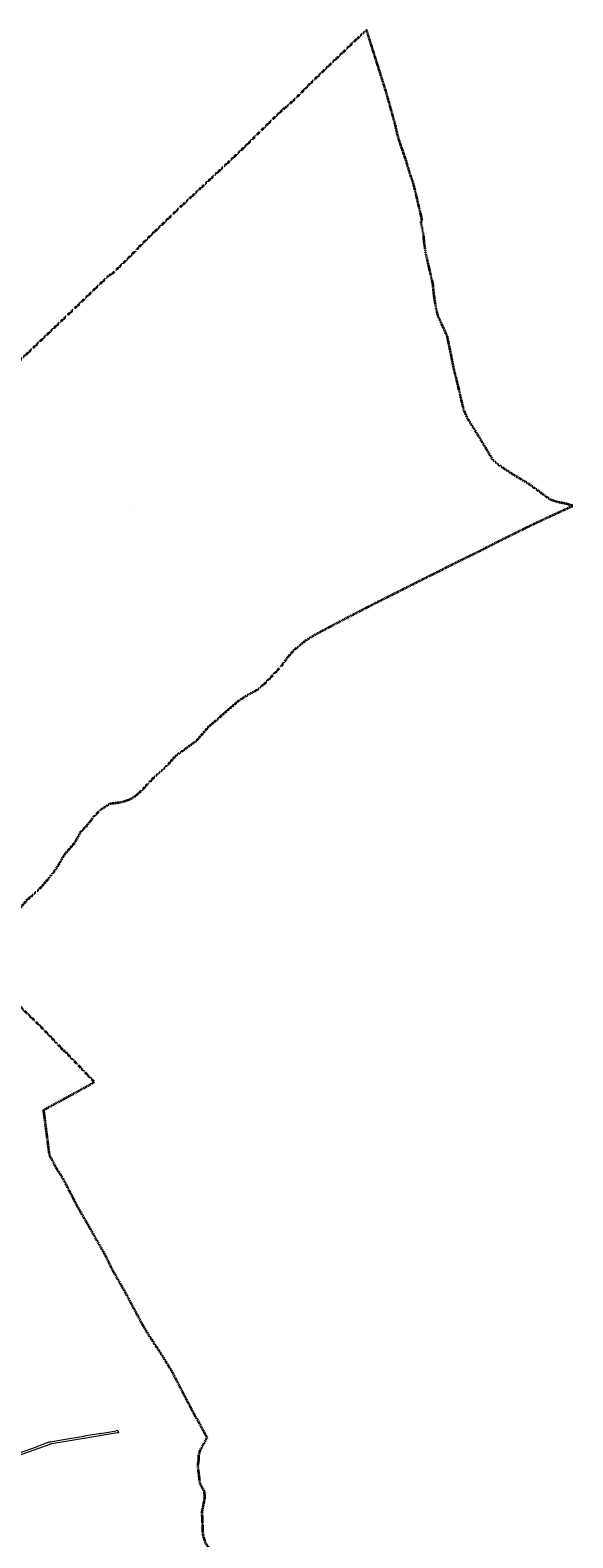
# Model space of a CAD drawing. Header units: metres. Extents: x 6524698 to 6533081, y 5883213 to 5896811.
# Tile 131 of 131: x 6529620 to 6532286, y 5889313 to 5896714. Entities that reach past the tile are written whole.
import ezdxf
from ezdxf.enums import TextEntityAlignment as Align

# ---------------------------------------------------------------- set-up
doc = ezdxf.new("R2010")
doc.units = ezdxf.units.M
doc.linetypes.add('mapa zasadnicza$0$1.5_1.0', pattern=[2.5, 1.5, -1])
doc.linetypes.add('mapa zasadnicza$0$219-500', pattern=[0])
for name, color, linetype in [('mapa zasadnicza$0$202-punkt graniczny', 7, 'Continuous'), ('mapa zasadnicza$0$202-punkt graniczny-Atr103', 7, 'Continuous'), ('mapa zasadnicza$0$203-punkt graniczny', 7, 'Continuous'), ('mapa zasadnicza$0$203-punkt graniczny-Atr104', 7, 'Continuous'), ('mapa zasadnicza$0$208-opis obrębu', 7, 'Continuous'), ('mapa zasadnicza$0$216-obręb ewidencyjny', 7, 'Continuous'), ('mapa zasadnicza$0$219-działka ewidencyjna', 7, 'Continuous')]:
    doc.layers.add(name, color=color, linetype=linetype)
doc.styles.add('mapa zasadnicza$0$STANDARD', font='Working1250', dxfattribs={"width": 0.75})

# ---------------------------------------------------------------- blocks, each defined once
blk = doc.blocks.new('mapa zasadnicza$0$202')
at = {"color": 0, "linetype": 'Continuous', "lineweight": 0}
blk.add_circle((0, 0), 0.25, dxfattribs=at)
blk = doc.blocks.new('mapa zasadnicza$0$203')
at = {"linetype": 'Continuous', "lineweight": 0}
h = blk.add_hatch(color=0, dxfattribs=at)
edge = h.paths.add_edge_path()
edge.add_arc((0, 0), 0.045, 0, 360)

msp = doc.modelspace()

# ---------------------------------------------------------------- linework, layer by layer
at = {"layer": 'mapa zasadnicza$0$216-obręb ewidencyjny', "color": 7, "linetype": 'mapa zasadnicza$0$1.5_1.0', "lineweight": 35, "flags": 128}
for points in [[(6532173.44, 5894410.01), (6532146.43, 5894429.98), (6532121.94, 5894448.08), (6532080.02, 5894478.35), (6532068.86, 5894486.41), (6532021.73, 5894514.79), (6531992.6, 5894532.32), (6531947.82, 5894561.73), (6531920.42, 5894579.72), (6531901.27, 5894596.07), (6531894.35, 5894601.98), (6531821.26, 5894724.08), (6531814.31, 5894735.1), (6531811.23, 5894740.03), (6531780.22, 5894789.63), (6531767.74, 5894809.58), (6531750.79, 5894849.18), (6531748.39, 5894858.64), (6531740.52, 5894889.65), (6531722.79, 5894966.32), (6531701.22, 5895053.01), (6531686.07, 5895129.36), (6531669.12, 5895211.17), (6531624.01, 5895310.47), (6531614.29, 5895347), (6531603.94, 5895412.88), (6531598.73, 5895467.38), (6531564.77, 5895613.69), (6531556.6, 5895663.96), (6531552.51, 5895710.75), (6531539.6, 5895773.55), (6531544.35, 5895780.58), (6531544.16, 5895788.15), (6531507.25, 5895943.86), (6531499.19, 5895972.02), (6531486.51, 5896006.52), (6531466.15, 5896076.08), (6531454.43, 5896110.08), (6531431.22, 5896177.42), (6531430.43, 5896180.2), (6531424.28, 5896202.02), (6531414.58, 5896246.77), (6531402.85, 5896288.93), (6531394.99, 5896317.17), (6531392.26, 5896327.01), (6531376.91, 5896381.63), (6531368.27, 5896412.35), (6531367.02, 5896416.62), (6531318.81, 5896568.61), (6531272.76, 5896714.08), (6531217.21, 5896664.26), (6531190.62, 5896638.08), (6531186.78, 5896634.37), (6531127.14, 5896577.43), (6531100.18, 5896551.88), (6531086.51, 5896538.77), (6530989.57, 5896445.82), (6530931.52, 5896386.36), (6530883.06, 5896340.67), (6530877.3, 5896336.6), (6530873.73, 5896334.08), (6530858.65, 5896322.14), (6530767.28, 5896233.73), (6530678.44, 5896145.87), (6530572.05, 5896045.16), (6530563.1, 5896037.12), (6530451.04, 5895932.33), (6530385.68, 5895871.76), (6530354.37, 5895842.65), (6530280.46, 5895771.72), (6530232.76, 5895726.03), (6530226.82, 5895720.96), (6530177.71, 5895672.11), (6530155.08, 5895649.47), (6530136.64, 5895629.41), (6530101.12, 5895593.57), (6530084.35, 5895577.66), (6530025.14, 5895520.24), (6530019.45, 5895515.19), (6530011.77, 5895512.95), (6529995.37, 5895498.34), (6529944.65, 5895450.1), (6529883.96, 5895391.89), (6529874.86, 5895383.05), (6529856.89, 5895365.59), (6529806.63, 5895317.74), (6529777.32, 5895289.82), (6529767.93, 5895280.88), (6529727.8, 5895242.98), (6529716.4, 5895232.24), (6529611.75, 5895132.35), (6529602.11, 5895123.44), (6529564.79, 5895088.95), (6529442.18, 5894971.11), (6529348, 5894880.66), (6529341.6, 5894874.72), (6529205.1, 5894745.94), (6529095.11, 5894642.73), (6528985.24, 5894540.2), (6528979.86, 5894535.18), (6528950.63, 5894507.69), (6528940.33, 5894498.09), (6528899.89, 5894460.41), (6528759.38, 5894329.94), (6528671.55, 5894242.83), (6528626.12, 5894197.75), (6528570.28, 5894143.23), (6528564.23, 5894137.3), (6528527.75, 5894101.56), (6528446.8, 5894020.71), (6528384.19, 5893957.79), (6528337.7, 5893910.96), (6528325.94, 5893899.11), (6528292.63, 5893867.35), (6528263.34, 5893839.22), (6528235.37, 5893817.79), (6528212.45, 5893801.88), (6528192.4, 5893787.97), (6528160.44, 5893751.29), (6528093.51, 5893704.95), (6528051.1, 5893681.86), (6527962.24, 5893630.13), (6527966.7, 5893563.53), (6527967.45, 5893552.31), (6527970.73, 5893522.51), (6527970.79, 5893518.44), (6527968.55, 5893513.63), (6527972.36, 5893501.34), (6527994.3, 5893412.78), (6528008.56, 5893361.13), (6528024.92, 5893315.29), (6528047.55, 5893241.88), (6528061.74, 5893201.21), (6528080.19, 5893144.58), (6528103.06, 5893080.73), (6528114.87, 5893046.22), (6528118.84, 5893029.51), (6528166.45, 5892875.8), (6528171.14, 5892860.59), (6528192.07, 5892792.85), (6528202.22, 5892766.07), (6528211.23, 5892742.29), (6528214.23, 5892726.13), (6528216.98, 5892718.27), (6528217.45, 5892695.43), (6528253.12, 5892581.84), (6528274.02, 5892507.32), (6528276.69, 5892498.16), (6528296.22, 5892421.59), (6528299.61, 5892411.02), (6528334.62, 5892315.93), (6528349.09, 5892260.65), (6528377.11, 5892179.95), (6528394.78, 5892128.68), (6528440.31, 5891996.73), (6528446.42, 5891995.98), (6528618.95, 5892016.86), (6528665.82, 5892020.2), (6528743.5, 5892026.91), (6528810.71, 5892032.32), (6528929.03, 5892047.18), (6529084.54, 5892065.08), (6529137.05, 5892069.83), (6529163.27, 5892079.55), (6529183.63, 5892087.79), (6529198.7, 5892096.25), (6529272.43, 5892137.61), (6529299.93, 5892161.54), (6529302.53, 5892163.8), (6529315.87, 5892175.4), (6529326.47, 5892184.67), (6529341.14, 5892199.13), (6529440.16, 5892285.12), (6529457.93, 5892308.5), (6529472.77, 5892323.9), (6529519.91, 5892352.88), (6529537.94, 5892368.41), (6529543.85, 5892373.51), (6529606.4, 5892445.37), (6529658.73, 5892492.51), (6529670.09, 5892502.74), (6529686.63, 5892522.04), (6529732.12, 5892575.11), (6529757.09, 5892610.5), (6529779.62, 5892651.92), (6529797.52, 5892678.13), (6529839.46, 5892724.94), (6529870.95, 5892781.67), (6529898.89, 5892809.16), (6529922.19, 5892839.09), (6529934.43, 5892854.81), (6529953.15, 5892874.17), (6529965.1, 5892886.47), (6530012.8, 5892917.44), (6530031.5, 5892919.94), (6530070.88, 5892925.19), (6530098.14, 5892934.36), (6530109.36, 5892938.08), (6530135.18, 5892952.7), (6530167.6, 5892981.5), (6530232.92, 5893051.1), (6530259.88, 5893074.62), (6530286.3, 5893097.64), (6530336.76, 5893153.84), (6530364.12, 5893172.96), (6530403.79, 5893201.82), (6530436.38, 5893225.27), (6530494.74, 5893292.49), (6530545.01, 5893335.37), (6530557.68, 5893347.81), (6530648.56, 5893425.65), (6530689.83, 5893451.62), (6530733.98, 5893475.6), (6530772.07, 5893505.94), (6530852.43, 5893590.07), (6530857.49, 5893597.21), (6530891.97, 5893643.79), (6530917.57, 5893672.17), (6530950.23, 5893698.89), (6530954.1, 5893702.06), (6530977.54, 5893721.23), (6531019.6, 5893747.15), (6531141.96, 5893812.02), (6531213.08, 5893849.19), (6531238.4, 5893862.2), (6531260.04, 5893873.32), (6531289.74, 5893888.58), (6531296.49, 5893892.05), (6531306.22, 5893896.94), (6531368.93, 5893928.43), (6531397.54, 5893942.83), (6531414.17, 5893951.2), (6531423.14, 5893955.72), (6531453.45, 5893971.02), (6531561.58, 5894025.58), (6531627.85, 5894057.85), (6531656.74, 5894073.39), (6531720.57, 5894105.2), (6531769.98, 5894129.46), (6531780.94, 5894134.72), (6531821.73, 5894154.36), (6531826.18, 5894156.65), (6531827.33, 5894157.24), (6531894.03, 5894191.64), (6531897.66, 5894193.45), (6532059.55, 5894273.99), (6532168.75, 5894325.46), (6532285.62, 5894379.19), (6532256.72, 5894387.98), (6532237.4, 5894391.85), (6532209.71, 5894397.39)], [(6528810.71, 5892032.32), (6528743.5, 5892026.91), (6528665.82, 5892020.2), (6528618.95, 5892016.86), (6528446.42, 5891995.98), (6528440.31, 5891996.73), (6528198.8, 5891907.55), (6528014.33, 5891830.31), (6527846.82, 5891746.29), (6527801.61, 5891598.79), (6527787.58, 5891553.86), (6527785.51, 5891547.1), (6527759.25, 5891463.12), (6527705.03, 5891299.34), (6527651.09, 5891150.82), (6527517.65, 5890758.02), (6527509.07, 5890729.27), (6527454.67, 5890547.02), (6527391.42, 5890349.92), (6527469.9, 5890380.85), (6527548.32, 5890411.76), (6527628.31, 5890449.47), (6527701.79, 5890487.35), (6527781.71, 5890531.45), (6527831.96, 5890559.17), (6527894.74, 5890596), (6527918.86, 5890538.44), (6527996.61, 5890364.36), (6528002.77, 5890340.12), (6528015.06, 5890276.2), (6528068.35, 5890122.94), (6528069.52, 5890117.74), (6528086.27, 5890073.01), (6528087.43, 5890069.91), (6528144.14, 5889918.51), (6528178.59, 5889821.74), (6528194.07, 5889776.62), (6528203.76, 5889751.35), (6528219.86, 5889705.13), (6528289.3, 5889557.06), (6528293.69, 5889548.36), (6528315.49, 5889501.75), (6528319.49, 5889494.06), (6528320.3, 5889498.78), (6528374.9, 5889392.75), (6528393.7, 5889357.37), (6528402.97, 5889333.92), (6528406.48, 5889321.22), (6528417.63, 5889287.69), (6528426.72, 5889250.74), (6528427.12, 5889249.1), (6528437.2, 5889208.11), (6528462.62, 5889141.48), (6528476.98, 5889088.52), (6528479.5, 5889060.26), (6528487.24, 5889042.5), (6528497.03, 5888999.3), (6528513.44, 5888948.22), (6528513.62, 5888944.51), (6528514.32, 5888935.53), (6528517.9, 5888889.57), (6528521.9, 5888874.59), (6528534.18, 5888828.64), (6528537.21, 5888800.87), (6528538.55, 5888788.67), (6528539.84, 5888759.55), (6528540.29, 5888749.47), (6528546.56, 5888728.63), (6528550.89, 5888720.89), (6528554.61, 5888714.22), (6528572.89, 5888682.85), (6528612.6, 5888606.5), (6528643.54, 5888542.38), (6528657.02, 5888506.94), (6528675.5, 5888460.67), (6528681.51, 5888445.9), (6528704.85, 5888377.17), (6528713.34, 5888354.12), (6528741.09, 5888278.42), (6528766.6, 5888207.14), (6528788.71, 5888147.82), (6528812.94, 5888083.84), (6528826.58, 5888045.33), (6528850.06, 5887982.04), (6528866.81, 5887934.63), (6528879.99, 5887896.72), (6528918.8, 5887790.89), (6528952.56, 5887701.57), (6529019.26, 5887707.89), (6529031.01, 5887709.01), (6529109.21, 5887715.92), (6529166.14, 5887721.78), (6529262.28, 5887731.31), (6529282.79, 5887731.14), (6529289.52, 5887663.25), (6529296.91, 5887588.72), (6529312.34, 5887533.26), (6529320.57, 5887503.67), (6529321.72, 5887480.33), (6529315.22, 5887418.55), (6529296.28, 5887374.9), (6529295.89, 5887348.38), (6529295.74, 5887344.56), (6529294.33, 5887253.59), (6529300.1, 5887247.3), (6529460.65, 5887265.28), (6529607.85, 5887282.19), (6529604.22, 5887244.37), (6529619.06, 5887245.53), (6529620.4, 5887245.61), (6529751.62, 5887253.65), (6529836.5, 5887258.86), (6529917.79, 5887263.83), (6530037.96, 5887271.18), (6530037.77, 5887311.55), (6530035.48, 5887465.82), (6530294.87, 5887497.94), (6530342.75, 5887503.87), (6530390.63, 5887509.81), (6530435.08, 5887515.31), (6530469.62, 5887519.59), (6530472.76, 5887520.14), (6530455.94, 5887633.47), (6530452.16, 5887659), (6530429.5, 5887800.32), (6530425.85, 5887820.62), (6530434.17, 5887821.11), (6530435.15, 5887821.09), (6530501.5, 5887826.49), (6530563.57, 5887831.54), (6530569.25, 5887832), (6530626.35, 5887836.71), (6530689.94, 5887841.95), (6530699.77, 5887842.77), (6530753.72, 5887845.97), (6530816.4, 5887849.69), (6530847.34, 5887851.53), (6530851.75, 5887851.79), (6530878, 5887853.36), (6530941.55, 5887857.17), (6531028.05, 5887862.36), (6531029.51, 5887862.54), (6531089.96, 5887870.11), (6531157.91, 5887878.61), (6531147.74, 5887927.21), (6531134.09, 5887992.44), (6531130.39, 5888022.23), (6531130.01, 5888024.33), (6531127.76, 5888039.49), (6531114.28, 5888108.63), (6531110.56, 5888127.5), (6531105.84, 5888172.24), (6531089.18, 5888214.66), (6531070.01, 5888263.46), (6531063.59, 5888283), (6531047.06, 5888328.03), (6531038.58, 5888352.41), (6531021.83, 5888400.87), (6531015.19, 5888413.6), (6531005.83, 5888460.28), (6531006, 5888467.6), (6531006.12, 5888486.87), (6531000.78, 5888546.56), (6530994.46, 5888582.13), (6530992.02, 5888587.87), (6530975.04, 5888631.61), (6530968.96, 5888647.12), (6530918.79, 5888737.7), (6530893.21, 5888788.19), (6530875.95, 5888835.79), (6530824.74, 5888967.12), (6530698.19, 5888957.37), (6530696.88, 5888957.26), (6530690.8, 5888956.75), (6530665.31, 5889016.21), (6530647.2, 5889058.57), (6530634.24, 5889085.41), (6530634.99, 5889106.79), (6530619.51, 5889109.25), (6530602.59, 5889110.21), (6530580.67, 5889109.48), (6530563.76, 5889105.91), (6530556.11, 5889102.91), (6530554.6, 5889108.92), (6530550.45, 5889111.73), (6530532.14, 5889151.93), (6530513.79, 5889192.45), (6530502.04, 5889258.4), (6530482.32, 5889287.2), (6530469.7, 5889327.04), (6530465.02, 5889440.31), (6530478.29, 5889507.42), (6530476.75, 5889539.74), (6530454.68, 5889579.85), (6530444.35, 5889666), (6530447.75, 5889689.9), (6530449.31, 5889721.21), (6530456.42, 5889744.94), (6530489.74, 5889803.92), (6530476.19, 5889829.67), (6530441.37, 5889895.14), (6530436.32, 5889900.67), (6530377.31, 5890013.31), (6530319.1, 5890126.26), (6530282.19, 5890186.6), (6530272.79, 5890201.79), (6530203.17, 5890307.87), (6530172.91, 5890358.56), (6530084.18, 5890524.8), (6530023.66, 5890630.14), (6529988.68, 5890702.02), (6529902.56, 5890854), (6529878.29, 5890895.67), (6529853.22, 5890939.23), (6529790.88, 5891059.39), (6529783.8, 5891073.31), (6529750.15, 5891126.7), (6529715.67, 5891191.31), (6529711.87, 5891220.22), (6529686.86, 5891413.55), (6529894.11, 5891526.79), (6529935.18, 5891550.85), (6529897.51, 5891589.82), (6529852.46, 5891637.21), (6529830.78, 5891658.8), (6529798.22, 5891693.91), (6529778.68, 5891710.68), (6529723.77, 5891769.55), (6529664.88, 5891829.87), (6529592.94, 5891899.3), (6529520.59, 5891969.98), (6529496.71, 5891996.9), (6529443.6, 5892048.07), (6529413.19, 5892074.88), (6529373, 5892116.29), (6529315.87, 5892175.4), (6529302.53, 5892163.8), (6529299.93, 5892161.54), (6529272.43, 5892137.61), (6529198.7, 5892096.25), (6529183.63, 5892087.79), (6529163.27, 5892079.55), (6529137.05, 5892069.83), (6529084.54, 5892065.08), (6528929.03, 5892047.18)]]:
    msp.add_lwpolyline(points, close=True, dxfattribs=at)
at = {"layer": 'mapa zasadnicza$0$219-działka ewidencyjna', "color": 7, "linetype": 'mapa zasadnicza$0$219-500', "lineweight": 18, "flags": 128}
for points in [[(6529719.57, 5889784.31), (6529784.06, 5889795.03)], [(6529727.14, 5889775.63), (6529884.53, 5889801.91)], [(6529784.06, 5889795.03), (6529884.5, 5889811.72)], [(6529959.25, 5889824.11), (6529884.5, 5889811.72)], [(6529884.53, 5889801.91), (6530050.03, 5889829.55)], [(6529959.25, 5889824.11), (6529963.19, 5889824.71)], [(6529963.19, 5889824.71), (6529974.2, 5889826.54)], [(6529974.2, 5889826.54), (6530007.09, 5889832.03)], [(6530007.09, 5889832.03), (6530042.9, 5889838)], [(6530051.37, 5889839.42), (6530042.9, 5889838)], [(6530054.77, 5889830.37), (6530050.03, 5889829.55)], [(6530051.37, 5889839.42), (6530054.77, 5889830.37)], [(6529561.15, 5889717.88), (6529717.8, 5889773.63)], [(6529562.92, 5889728.2), (6529655.83, 5889761.83)], [(6529712.24, 5889782.25), (6529655.83, 5889761.83)], [(6529712.24, 5889782.25), (6529719.57, 5889784.31)], [(6529717.8, 5889773.63), (6529727.14, 5889775.63)]]:
    msp.add_lwpolyline(points, dxfattribs=at)

# ---------------------------------------------------------------- block references
at = {"layer": 'mapa zasadnicza$0$202-punkt graniczny', "color": 7, "linetype": 'Continuous', "lineweight": 18}
for p in [(6529784.06, 5889795.03), (6529884.5, 5889811.72), (6529884.53, 5889801.91), (6529959.25, 5889824.11), (6529963.19, 5889824.71), (6529974.2, 5889826.54), (6530007.09, 5889832.03), (6530042.9, 5889838), (6530050.03, 5889829.55), (6530054.77, 5889830.37), (6529655.83, 5889761.83), (6529712.24, 5889782.25), (6529717.8, 5889773.63), (6529719.57, 5889784.31), (6529727.14, 5889775.63)]:
    msp.add_blockref('mapa zasadnicza$0$202', p, dxfattribs=at)
at = {"layer": 'mapa zasadnicza$0$203-punkt graniczny', "color": 7, "linetype": 'Continuous', "lineweight": 18}
msp.add_blockref('mapa zasadnicza$0$203', (6530051.37, 5889839.42), dxfattribs=at)

# ---------------------------------------------------------------- texts
at = {"layer": 'mapa zasadnicza$0$202-punkt graniczny-Atr103', "color": 7, "style": 'mapa zasadnicza$0$STANDARD', "width": 0.667}
for s, p in [('5732', (6529784.06, 5889795.03)), ('5733', (6529884.5, 5889811.72)), ('5631', (6529884.53, 5889801.91)), ('5188', (6529959.25, 5889824.11)), ('5189', (6529963.19, 5889824.71)), ('5194', (6529974.2, 5889826.54)), ('5227', (6530007.09, 5889832.03)), ('5229', (6530042.9, 5889838)), ('5667', (6530050.03, 5889829.55)), ('5153', (6529655.83, 5889761.83)), ('5588', (6529717.8, 5889773.63)), ('5589', (6529719.57, 5889784.31)), ('5591', (6529727.14, 5889775.63))]:
    msp.add_text(s, height=0.75, dxfattribs=at).set_placement(p, align=Align.BOTTOM_LEFT)
for s, p in [('4893', (6530054.77, 5889830.37)), ('3603', (6529712.24, 5889782.25))]:
    msp.add_text(s, height=0.75, dxfattribs=at).set_placement(p)
at = {"layer": 'mapa zasadnicza$0$203-punkt graniczny-Atr104', "color": 7, "style": 'mapa zasadnicza$0$STANDARD', "width": 0.667}
msp.add_text('4361', height=0.75, dxfattribs=at).set_placement((6530051.37, 5889839.42))
at = {"layer": 'mapa zasadnicza$0$208-opis obrębu', "color": 7, "linetype": 'Continuous', "lineweight": 35, "style": 'mapa zasadnicza$0$STANDARD', "width": 0.79}
msp.add_text('Wybcz', height=1.75, dxfattribs=at).set_placement((6530121.02, 5894354.27))

doc.saveas('drawing.dxf')
